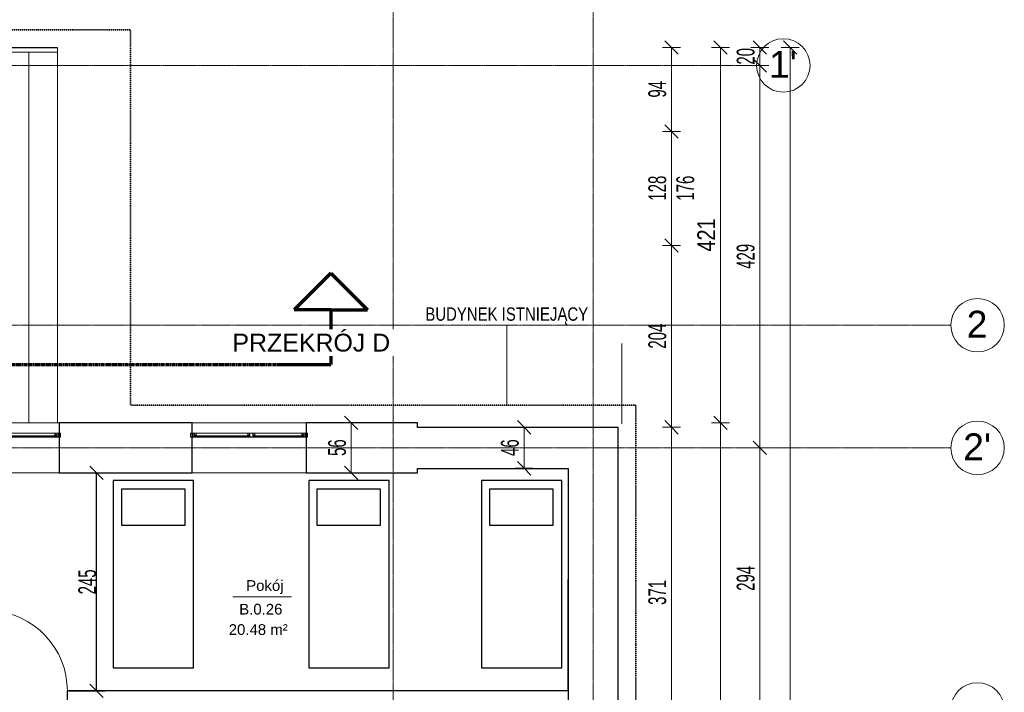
# Model space of a CAD drawing. Header units: millimetres. Extents: x -56965 to 15328, y -25411 to 16900.
# Tile 67 of 69: x -9156 to 1888, y -367 to 7179. Entities that reach past the tile are written whole.
import ezdxf

# ---------------------------------------------------------------- set-up
doc = ezdxf.new("R2010")
doc.units = ezdxf.units.MM
for name, pattern in [('__FK_przerywana', [3.2004, 1.6002, -1.6002]), ('Kreska', [6.35, 3.175, -3.175]), ('Linia siatki', [22.225, 12.7, -3.175, 3.175, -3.175]), ('Ponad', [3.96875, 2.38125, -1.5875])]:
    doc.linetypes.add(name, pattern=pattern)
for name, color, linetype, lineweight in [('A-ANNO-DIMS', 7, 'Continuous', 5), ('A-ANNO-DIMS-100', 7, 'Continuous', 5), ('A-AREA-IDEN', 7, 'Continuous', 5), ('A-DETL-GENF', 7, 'Continuous', 5), ('A-DETL-THIN', 7, 'Continuous', 5), ('A-DOOR', 7, 'Continuous', 5), ('A-FLOR-HRAL', 7, 'Continuous', 5), ('A-GLAZ', 7, 'Continuous', 5), ('A-WALL', 7, 'Continuous', 5), ('G-ANNO-SYMB', 7, 'Continuous', 5), ('G-ANNO-TEXT', 7, 'Continuous', 5), ('G-IMPT', 7, 'Continuous', 5), ('S-GRID', 7, 'Continuous', 5), ('S-GRID-IDEN', 7, 'Continuous', 5), ('S-STRS', 7, 'Continuous', 5)]:
    doc.layers.add(name, color=color, linetype=linetype, lineweight=lineweight)
doc.layers.add('A-DETL', color=7, linetype='Continuous', lineweight=5, true_color=0x00a600)
doc.styles.add('Arial', font='arial.ttf', dxfattribs={"height": 200})
doc.styles.add('Arial_1', font='arial.ttf', dxfattribs={"width": 0.8, "height": 200})
doc.styles.add('Arial_2', font='arial.ttf', dxfattribs={"height": 300})
doc.styles.add('Arial_3', font='arial.ttf', dxfattribs={"height": 120})
doc.styles.add('Arial_4', font='arial.ttf', dxfattribs={"width": 0.6, "height": 200})
doc.styles.add('Arial_5', font='arial.ttf', dxfattribs={"width": 0.8, "height": 150})
doc.dimstyles.new('REVIT_standard', dxfattribs={"dimscale": 304.8, "dimtxt": 204.05188, "dimasz": 0.492126, "dimexe": 0.328084, "dimexo": 0.0625, "dimgap": 0, "dimtad": 1, "dimdec": 0, "dimlfac": 0.1, "dimzin": 0, "dimdsep": 46, "dimtxsty": 'Arial_1', "dimblk1": 'OBLIQUE', "dimblk2": 'OBLIQUE', "dimsah": 1, "dimcen": 0.09, "dimazin": 0, "dimtfac": 1, "dimtdec": 4, "dimtix": 1, "dimtmove": 0, "dimatfit": 3, "dimfxl": 0.328084, "dimfxlon": 1, "dimtvp": 1, "dimtolj": 1, "dimtzin": 0, "dimarcsym": 2})
doc.dimstyles.get("Standard").update_dxf_attribs({"dimtxt": 0.18, "dimasz": 0.18, "dimexe": 0.18, "dimexo": 0.0625, "dimgap": 0.09, "dimtad": 0, "dimtih": 1, "dimtoh": 1, "dimdec": 4, "dimzin": 0, "dimdsep": 46, "dimtxsty": 'Standard', "dimcen": 0.09, "dimadec": 0, "dimazin": 0, "dimtfac": 1, "dimtdec": 4, "dimtofl": 0, "dimtmove": 0, "dimatfit": 3, "dimfxl": 1, "dimtolj": 1, "dimtzin": 0, "dimarcsym": 0})
doc.dimstyles.new('standard_wielkość_otworów', dxfattribs={"dimscale": 304.8, "dimtxt": 204.05188, "dimasz": 0.492126, "dimexe": 0.328084, "dimexo": 0.0625, "dimgap": 0, "dimtad": 1, "dimdec": 0, "dimlfac": 0.1, "dimzin": 0, "dimdsep": 46, "dimtxsty": 'Arial_4', "dimblk1": 'OBLIQUE', "dimblk2": 'OBLIQUE', "dimsah": 1, "dimcen": 0.09, "dimazin": 0, "dimtfac": 1, "dimtdec": 4, "dimtix": 1, "dimtmove": 0, "dimatfit": 3, "dimfxl": 0.328084, "dimfxlon": 1, "dimtvp": 1, "dimtolj": 1, "dimtzin": 0, "dimarcsym": 2})

# ---------------------------------------------------------------- blocks, each defined once
blk = doc.blocks.new('M_Jednoskrzydłowe płytowe - 90-1438748-PARTER')
at = {"layer": 'A-DOOR'}
for p, q in [((399, 145), (399, 1045)), ((450, 1045), (399, 1045)), ((450, 145), (450, 1045)), ((450, 145), (399, 145))]:
    blk.add_line(p, q, dxfattribs=at)
blk.add_arc((450, 145), 902, 93.2424, 180, dxfattribs=at)
blk = doc.blocks.new('Typ poręczy górnej - Górna poręcz_wewnętrzny_-1479621-PARTER')
at = {"layer": 'A-FLOR-HRAL'}
for p, q in [((-16258, 6865), (-10653, 6865)), ((-10653, 6865), (-8733, 6865)), ((-10653, 6865), (-10653, 6815)), ((-8733, 6865), (-8733, 6815)), ((-10653, 6815), (-16258, 6815)), ((-8733, 6815), (-10653, 6815))]:
    blk.add_line(p, q, dxfattribs=at)
blk = doc.blocks.new('Typ poręczy górnej - Górna poręcz_wewnętrzny_-V1-PARTER')
at = {"layer": 'A-FLOR-HRAL'}
for p, q in [((-10653, 6865), (-16258, 6865)), ((-8733, 6865), (-10653, 6865)), ((-8733, 6815), (-8733, 6865)), ((-10653, 6815), (-16258, 6815)), ((-8733, 6815), (-10653, 6815))]:
    blk.add_line(p, q, dxfattribs=at)
blk = doc.blocks.new('Aluprof_MB-45_I_Alu_Window-FIX-4-panel_ENG_R-00495 - 1230 x 1480-1588573-PARTER')
at = {"layer": 'A-DETL-GENF'}
for p, q in [((-64, -165), (-593, -165)), ((-69, -120), (-590, -120)), ((-590, -129), (-69, -129)), ((-590, -135), (-69, -135)), ((593, -165), (-14, -165)), ((590, -120), (18, -120)), ((18, -129), (590, -129)), ((18, -135), (590, -135))]:
    blk.add_line(p, q, dxfattribs=at)
at = {"layer": 'A-GLAZ', "color": 55, "true_color": 0xafaf3c}
for p, q in [((-655, -120), (-640, -120)), ((-655, -165), (-655, -120)), ((-640, -165), (-655, -165)), ((-640, -120), (-640, -165)), ((655, -120), (640, -120)), ((640, -120), (640, -165)), ((640, -165), (655, -165)), ((655, -165), (655, -120))]:
    blk.add_line(p, q, dxfattribs=at)
at = {"layer": 'G-IMPT'}
for p, q in [((-603, -135), (-602, -135)), ((-593, -139), (-595, -139)), ((-593, -138), (-593, -138)), ((-593, -143), (-593, -142)), ((-592, -144), (-593, -144)), ((-592, -135), (-591, -135)), ((-590, -137), (-591, -143)), ((-69, -137), (-67, -143)), ((-66, -135), (-68, -135)), ((-67, -144), (-66, -144)), ((-66, -138), (-66, -138)), ((-66, -143), (-66, -142)), ((-65, -139), (-63, -139)), ((-56, -135), (-56, -135)), ((6, -135), (6, -135)), ((15, -139), (13, -139)), ((16, -135), (18, -135)), ((16, -138), (16, -138)), ((15, -143), (16, -142)), ((17, -144), (16, -144)), ((19, -137), (17, -143)), ((590, -137), (591, -143)), ((592, -135), (591, -135)), ((592, -144), (593, -144)), ((593, -138), (593, -138)), ((593, -139), (595, -139)), ((593, -143), (593, -142)), ((603, -135), (602, -135))]:
    blk.add_line(p, q, dxfattribs=at)
at = {"layer": 'G-IMPT', "flags": 128}
for points in [[(-590, -120), (-591, -120), (-640, -120), (-640, -124), (-639, -124), (-638, -124), (-638, -122), (-635, -122), (-635, -132), (-635, -132), (-635, -132), (-635, -140), (-638, -140), (-638, -138), (-639, -138), (-640, -138), (-640, -147), (-639, -147), (-638, -147), (-638, -145), (-635, -145), (-635, -154), (-635, -154), (-635, -154), (-635, -163), (-638, -163), (-638, -161), (-639, -161), (-640, -161), (-640, -165), (-611, -165), (-611, -161), (-613, -161), (-613, -161), (-613, -163), (-616, -163), (-616, -154), (-616, -154), (-616, -154), (-616, -145), (-613, -145), (-613, -147), (-613, -147), (-611, -147), (-611, -136), (-611, -136), (-612, -136), (-612, -136), (-612, -137), (-616, -137), (-616, -132), (-616, -132), (-616, -132), (-616, -127), (-612, -127), (-612, -128), (-612, -128), (-611, -128), (-611, -128), (-611, -125), (-611, -125), (-615, -125), (-615, -124), (-616, -124), (-616, -122), (-600, -122), (-600, -124), (-602, -124), (-602, -125), (-598, -125), (-597, -124), (-599, -124), (-599, -121), (-592, -121), (-592, -124), (-593, -124), (-592, -125), (-590, -125)], [(-618, -138), (-617, -139), (-613, -139), (-613, -143), (-617, -143), (-618, -144), (-618, -163), (-633, -163), (-633, -144), (-634, -143), (-639, -143), (-639, -141), (-634, -141), (-633, -141), (-633, -122), (-618, -122)], [(-613, -161), (-613, -161), (-614, -161), (-615, -161), (-615, -160), (-610, -160), (-610, -163), (-609, -164), (-595, -164), (-594, -163), (-594, -149), (-595, -148), (-612, -148), (-615, -148), (-615, -147), (-614, -145), (-613, -146), (-613, -147), (-611, -147), (-595, -147), (-594, -147), (-594, -144), (-596, -144), (-601, -143), (-601, -142), (-601, -142), (-600, -142), (-595, -143), (-595, -143), (-595, -141), (-594, -141), (-593, -142), (-593, -165), (-593, -165), (-611, -165), (-611, -161)], [(-596, -129), (-598, -129), (-599, -129), (-600, -129), (-600, -129), (-600, -125), (-600, -125), (-590, -125), (-590, -125), (-590, -129), (-590, -129), (-591, -129), (-592, -129), (-594, -129), (-594, -129), (-596, -129)], [(18, -120), (18, -120), (18, -125), (16, -125), (15, -124), (17, -124), (17, -121), (10, -121), (10, -124), (11, -124), (10, -125), (7, -125), (7, -124), (8, -124), (8, -122), (-8, -122), (-8, -124), (-6, -124), (-6, -125), (-3, -125), (-3, -125), (-3, -128), (-3, -128), (-4, -128), (-4, -128), (-4, -127), (-8, -127), (-8, -132), (-8, -132), (-8, -132), (-8, -137), (-4, -137), (-4, -136), (-4, -136), (-3, -136), (-3, -136), (-3, -147), (-4, -147), (-5, -147), (-5, -145), (-8, -145), (-8, -154), (-8, -154), (-8, -154), (-8, -163), (-5, -163), (-5, -161), (-4, -161), (-3, -161), (-3, -165), (-48, -165), (-48, -161), (-46, -161), (-46, -161), (-46, -163), (-43, -163), (-43, -154), (-42, -154), (-43, -154), (-43, -145), (-46, -145), (-46, -147), (-46, -147), (-48, -147), (-48, -136), (-47, -136), (-47, -136), (-46, -136), (-46, -137), (-42, -137), (-42, -132), (-42, -132), (-42, -132), (-42, -127), (-46, -127), (-46, -128), (-47, -128), (-47, -128), (-48, -128), (-48, -125), (-47, -125), (-44, -125), (-44, -124), (-43, -124), (-43, -122), (-59, -122), (-59, -124), (-57, -124), (-57, -125), (-61, -125), (-62, -124), (-60, -124), (-60, -121), (-67, -121), (-67, -124), (-66, -124), (-67, -125), (-69, -125), (-69, -120), (-68, -120)], [(-62, -129), (-61, -129), (-60, -129), (-59, -129), (-58, -129), (-59, -125), (-59, -125), (-68, -125), (-69, -125), (-69, -129), (-68, -129), (-67, -129), (-66, -129), (-65, -129), (-64, -129), (-63, -129)], [(-45, -161), (-45, -161), (-45, -161), (-44, -161), (-44, -160), (-49, -160), (-49, -163), (-49, -164), (-63, -164), (-64, -163), (-64, -149), (-64, -148), (-46, -148), (-43, -148), (-43, -147), (-45, -145), (-45, -146), (-45, -147), (-48, -147), (-64, -147), (-64, -147), (-64, -144), (-63, -144), (-58, -143), (-57, -142), (-58, -142), (-58, -142), (-63, -143), (-64, -143), (-64, -141), (-65, -141), (-66, -142), (-66, -165), (-65, -165), (-48, -165), (-48, -161)], [(-41, -122), (-9, -122), (-9, -138), (-9, -139), (-4, -139), (-4, -143), (-9, -143), (-9, -144), (-9, -163), (-41, -163), (-41, -144), (-41, -143), (-46, -143), (-46, -139), (-41, -139), (-41, -138)], [(-5, -161), (-5, -161), (-5, -161), (-6, -161), (-6, -160), (-1, -160), (-1, -163), (-1, -164), (13, -164), (14, -163), (14, -149), (14, -148), (-4, -148), (-7, -148), (-7, -147), (-5, -145), (-5, -146), (-5, -147), (-3, -147), (14, -147), (14, -147), (14, -144), (13, -144), (8, -143), (7, -142), (8, -142), (8, -142), (13, -143), (14, -143), (14, -141), (15, -141), (15, -142), (15, -165), (15, -165), (-3, -165), (-3, -161)], [(12, -129), (11, -129), (10, -129), (9, -129), (8, -129), (8, -125), (9, -125), (18, -125), (18, -125), (19, -129), (18, -129), (17, -129), (16, -129), (15, -129), (14, -129), (13, -129)], [(590, -120), (590, -120), (640, -120), (640, -124), (638, -124), (638, -124), (638, -122), (635, -122), (635, -132), (635, -132), (635, -132), (635, -140), (638, -140), (638, -138), (638, -138), (640, -138), (640, -147), (638, -147), (638, -147), (638, -145), (635, -145), (635, -154), (635, -154), (635, -154), (635, -163), (638, -163), (638, -161), (638, -161), (640, -161), (640, -165), (611, -165), (611, -161), (612, -161), (613, -161), (613, -163), (616, -163), (616, -154), (616, -154), (616, -154), (616, -145), (613, -145), (613, -147), (612, -147), (611, -147), (611, -136), (611, -136), (612, -136), (612, -136), (612, -137), (616, -137), (616, -132), (616, -132), (616, -132), (616, -127), (612, -127), (612, -128), (612, -128), (611, -128), (611, -128), (611, -125), (611, -125), (614, -125), (614, -124), (616, -124), (616, -122), (600, -122), (600, -124), (601, -124), (601, -125), (598, -125), (597, -124), (598, -124), (598, -121), (591, -121), (591, -124), (593, -124), (592, -125), (590, -125)], [(596, -129), (598, -129), (599, -129), (600, -129), (600, -129), (600, -125), (600, -125), (590, -125), (590, -125), (590, -129), (590, -129), (591, -129), (592, -129), (594, -129), (594, -129), (596, -129)], [(613, -161), (613, -161), (614, -161), (615, -161), (615, -160), (610, -160), (610, -163), (609, -164), (595, -164), (594, -163), (594, -149), (595, -148), (612, -148), (615, -148), (615, -147), (614, -145), (613, -146), (613, -147), (611, -147), (595, -147), (594, -147), (594, -144), (596, -144), (601, -143), (601, -142), (601, -142), (600, -142), (595, -143), (595, -143), (595, -141), (593, -141), (593, -142), (593, -165), (593, -165), (611, -165), (611, -161)], [(618, -138), (617, -139), (612, -139), (612, -143), (617, -143), (618, -144), (618, -163), (633, -163), (633, -144), (634, -143), (638, -143), (638, -141), (634, -141), (633, -141), (633, -122), (618, -122)]]:
    blk.add_lwpolyline(points, close=True, dxfattribs=at)
for points in [[(-544, -129), (-604, -129), (-604, -135), (-544, -135)], [(-597, -125), (-597, -124), (-597, -124), (-597, -123), (-597, -123), (-596, -122), (-594, -122), (-593, -123), (-592, -123), (-592, -124), (-593, -124), (-593, -125)], [(-593, -141), (-595, -141), (-595, -142)], [(-115, -129), (-55, -129), (-55, -135), (-115, -135)], [(-62, -125), (-62, -124), (-61, -124), (-61, -123), (-61, -123), (-62, -122), (-65, -122), (-66, -123), (-66, -123), (-66, -124), (-66, -124), (-66, -125)], [(-65, -141), (-63, -141), (-63, -142)], [(64, -129), (4, -129), (4, -135), (64, -135)], [(11, -125), (11, -124), (11, -124), (11, -123), (11, -123), (12, -122), (15, -122), (16, -123), (16, -123), (16, -124), (15, -124), (15, -125)], [(15, -141), (13, -141), (13, -142)], [(544, -129), (604, -129), (604, -135), (544, -135)], [(597, -125), (597, -124), (597, -124), (597, -123), (597, -123), (596, -122), (594, -122), (593, -123), (592, -123), (592, -124), (593, -124), (593, -125)], [(593, -141), (595, -141), (595, -142)]]:
    blk.add_lwpolyline(points, dxfattribs=at)
at = {"layer": 'G-IMPT'}
for centre in [(-595, -124), (-64, -124), (13, -124), (595, -124)]:
    blk.add_circle(centre, 1, dxfattribs=at)
for centre, radius, start, end in [((-603, -136), 0.82, 88.3309, 254.1936), ((-606, -147), 10.9, 24.1906, 72.9309), ((-603, -142), 7.1, 38.4087, 84.7254), ((-592, -140), 4.82, 91.8339, 154.522), ((-597, -137), 0.57, 216.6541, 311.4905), ((-592, -139), 3.53, 72.0819, 164.2736), ((-595, -138), 0.606, 180.9387, 274.7577), ((-596, -142), 0.5, 224.7824, 345), ((-591, -138), 1.38, 95.8715, 168.0912), ((-593, -138), 0.711, 284.2724, 341.4484), ((-593, -142), 0.2, 355, 90), ((-593, -143), 0.2, 175, 270), ((-592, -143), 0.8, 270, 355.7208), ((-591, -136), 1.19, 335.9195, 86.1021), ((-591, -136), 0.492, 278.4511, 68.4438), ((-68, -136), 1.19, 93.8979, 204.0805), ((-67, -136), 0.492, 111.5562, 261.5489), ((-66, -139), 3.53, 15.7264, 107.9181), ((-67, -138), 1.38, 11.9088, 84.1285), ((-67, -143), 0.8, 184.2792, 270), ((-66, -140), 4.82, 25.478, 88.1661), ((-65, -138), 0.711, 198.5516, 255.7276), ((-65, -142), 0.2, 90, 185), ((-66, -143), 0.2, 270, 5), ((-63, -138), 0.606, 265.2423, 359.0613), ((-63, -142), 0.5, 195, 315.2176), ((-52, -147), 10.9, 107.0691, 155.8094), ((-62, -137), 0.57, 228.5095, 323.3459), ((-55, -142), 7.1, 95.2746, 141.5913), ((-56, -136), 0.82, 285.8064, 91.6691), ((6, -136), 0.82, 88.3309, 254.1936), ((5, -142), 7.1, 38.4087, 84.7254), ((2, -147), 10.9, 24.1906, 72.9309), ((11, -137), 0.57, 216.6541, 311.4905), ((16, -140), 4.82, 91.8339, 154.522), ((13, -142), 0.5, 224.7824, 345), ((16, -139), 3.53, 72.0819, 164.2736), ((13, -138), 0.606, 180.9387, 274.7577), ((15, -138), 0.711, 284.2724, 341.4484), ((15, -142), 0.2, 355, 90), ((16, -143), 0.2, 175, 270), ((17, -138), 1.38, 95.8715, 168.0912), ((17, -136), 0.492, 278.4511, 68.4438), ((17, -143), 0.8, 270, 355.7208), ((18, -136), 1.19, 335.9195, 86.1021), ((591, -136), 1.19, 93.8979, 204.0805), ((592, -139), 3.53, 15.7264, 107.9181), ((591, -136), 0.492, 111.5562, 261.5489), ((591, -138), 1.38, 11.9088, 84.1285), ((592, -143), 0.8, 184.2792, 270), ((592, -140), 4.82, 25.478, 88.1661), ((593, -138), 0.711, 198.5516, 255.7276), ((593, -142), 0.2, 90, 185), ((593, -143), 0.2, 270, 5), ((595, -138), 0.606, 265.2423, 359.0613), ((596, -142), 0.5, 195, 315.2176), ((606, -147), 10.9, 107.0691, 155.8094), ((603, -142), 7.1, 95.2746, 141.5913), ((597, -137), 0.57, 228.5095, 323.3459), ((603, -136), 0.82, 285.8064, 91.6691)]:
    blk.add_arc(centre, radius, start, end, dxfattribs=at)
blk = doc.blocks.new('Siatka - SOsi_Sybol osi-348494-PARTER')
at = {"layer": 'S-GRID-IDEN', "color": 142, "true_color": 0x0080c0}
blk.add_circle((0, 0), 3, dxfattribs=at)
blk = doc.blocks.new('DIMBLOCK12-PARTER')
at = {"layer": 'A-ANNO-DIMS-100', "color": 250, "true_color": 0x303030, "transparency": 16777216}
for p, q in [((-1296, 2656), (-1396, 2656)), ((-1296, 2656), (-1371, 2731)), ((-1296, -13844), (-1296, 2656)), ((-1296, 2656), (-1221, 2581)), ((-1296, 2656), (-1196, 2656)), ((-1296, -13844), (-1371, -13769)), ((-1296, -13844), (-1396, -13844)), ((-1296, -13844), (-1221, -13919)), ((-1296, -13844), (-1196, -13844))]:
    blk.add_line(p, q, dxfattribs=at)
at = {"layer": 'A-ANNO-DIMS-100', "color": 0, "transparency": 16777216, "insert": (-1556, -5839), "char_height": 200, "width": 587.67, "attachment_point": 1, "rotation": 90, "line_spacing_factor": 0.941778, "style": 'Arial_1'}
blk.add_mtext('1650', dxfattribs=at)
blk = doc.blocks.new('_Oblique')
at = {"color": 0, "linetype": 'ByBlock', "lineweight": -2}
blk.add_line((-0.5, -0.5), (0.5, 0.5), dxfattribs=at)
blk = doc.blocks.new('DIMBLOCK13-PARTER')
at = {"layer": 'A-ANNO-DIMS-100', "color": 250, "true_color": 0x303030, "transparency": 16777216}
for p, q in [((-1296, 6866), (-1396, 6866)), ((-1296, 6866), (-1371, 6941)), ((-1296, 2656), (-1296, 6866)), ((-1296, 6866), (-1221, 6791)), ((-1296, 6866), (-1196, 6866)), ((-1296, 2656), (-1396, 2656)), ((-1296, 2656), (-1371, 2731)), ((-1296, 2656), (-1221, 2581)), ((-1296, 2656), (-1196, 2656))]:
    blk.add_line(p, q, dxfattribs=at)
at = {"layer": 'A-ANNO-DIMS-100', "color": 0, "transparency": 16777216, "insert": (-1556, 4577), "char_height": 200, "width": 440.75, "attachment_point": 1, "rotation": 90, "line_spacing_factor": 0.941778, "style": 'Arial_1'}
blk.add_mtext('421', dxfattribs=at)
blk = doc.blocks.new('AN_pomieszczenia - Room Tag With Area-359654-PARTER')
at = {"layer": 'A-AREA-IDEN'}
for p in [(-3.3, 0), (3.3, 0)]:
    blk.add_line(p, (0, 0), dxfattribs=at)
blk = doc.blocks.new('DIMBLOCK163-PARTER')
at = {"layer": 'A-ANNO-DIMS-100', "color": 250, "true_color": 0x303030, "transparency": 16777216}
for p, q in [((-1845, 6866), (-1945, 6866)), ((-1845, 6866), (-1920, 6941)), ((-1845, 6866), (-1845, 5926)), ((-1845, 6866), (-1770, 6791)), ((-1845, 6866), (-1745, 6866)), ((-1845, 5926), (-1920, 6001)), ((-1845, 5926), (-1945, 5926)), ((-1845, 5926), (-1770, 5851)), ((-1845, 5926), (-1745, 5926))]:
    blk.add_line(p, q, dxfattribs=at)
at = {"layer": 'A-ANNO-DIMS-100', "color": 0, "transparency": 16777216, "insert": (-2105, 6305), "char_height": 200, "width": 218.49, "attachment_point": 1, "rotation": 90, "line_spacing_factor": 0.941778, "style": 'Arial_4'}
blk.add_mtext('94', dxfattribs=at)
blk = doc.blocks.new('DIMBLOCK164-PARTER')
at = {"layer": 'A-ANNO-DIMS-100', "color": 250, "true_color": 0x303030, "transparency": 16777216}
for p, q in [((-1845, 5926), (-1920, 6001)), ((-1845, 5926), (-1945, 5926)), ((-1845, 5926), (-1845, 4646)), ((-1845, 5926), (-1770, 5851)), ((-1845, 5926), (-1745, 5926)), ((-1845, 4646), (-1945, 4646)), ((-1845, 4646), (-1920, 4721)), ((-1845, 4646), (-1770, 4571)), ((-1845, 4646), (-1745, 4646))]:
    blk.add_line(p, q, dxfattribs=at)
at = {"layer": 'A-ANNO-DIMS-100', "color": 0, "transparency": 16777216, "char_height": 200, "width": 327.74, "attachment_point": 1, "rotation": 90, "line_spacing_factor": 0.941778, "style": 'Arial_4'}
for s, insert in [('128', (-2105, 5149)), ('176', (-1791, 5149))]:
    blk.add_mtext(s, dxfattribs=dict(at, insert=insert))
blk = doc.blocks.new('DIMBLOCK165-PARTER')
at = {"layer": 'A-ANNO-DIMS-100', "color": 250, "true_color": 0x303030, "transparency": 16777216}
for p, q in [((-1845, 4646), (-1945, 4646)), ((-1845, 4646), (-1920, 4721)), ((-1845, 4646), (-1845, 2606)), ((-1845, 4646), (-1770, 4571)), ((-1845, 4646), (-1745, 4646)), ((-1845, 2606), (-1920, 2681)), ((-1845, 2606), (-1945, 2606)), ((-1845, 2606), (-1770, 2531)), ((-1845, 2606), (-1745, 2606))]:
    blk.add_line(p, q, dxfattribs=at)
at = {"layer": 'A-ANNO-DIMS-100', "color": 0, "transparency": 16777216, "insert": (-2105, 3489), "char_height": 200, "width": 327.74, "attachment_point": 1, "rotation": 90, "line_spacing_factor": 0.941778, "style": 'Arial_4'}
blk.add_mtext('204', dxfattribs=at)
blk = doc.blocks.new('DIMBLOCK166-PARTER')
at = {"layer": 'A-ANNO-DIMS-100', "color": 250, "true_color": 0x303030, "transparency": 16777216}
for p, q in [((-1845, 2606), (-1920, 2681)), ((-1845, 2606), (-1945, 2606)), ((-1845, 2606), (-1845, -1104)), ((-1845, 2606), (-1770, 2531)), ((-1845, 2606), (-1745, 2606)), ((-1845, -1104), (-1920, -1029)), ((-1845, -1104), (-1945, -1104)), ((-1845, -1104), (-1770, -1179)), ((-1845, -1104), (-1745, -1104))]:
    blk.add_line(p, q, dxfattribs=at)
at = {"layer": 'A-ANNO-DIMS-100', "color": 0, "transparency": 16777216, "insert": (-2105, 614), "char_height": 200, "width": 327.74, "attachment_point": 1, "rotation": 90, "line_spacing_factor": 0.941778, "style": 'Arial_4'}
blk.add_mtext('371', dxfattribs=at)
blk = doc.blocks.new('DIMBLOCK175-PARTER')
at = {"layer": 'A-ANNO-DIMS-100', "color": 250, "true_color": 0x303030, "transparency": 16777216}
for p, q in [((-515, 6866), (-615, 6866)), ((-515, 6866), (-590, 6941)), ((-515, -16914), (-515, 6866)), ((-515, 6866), (-440, 6791)), ((-515, 6866), (-415, 6866)), ((-515, -16914), (-590, -16839)), ((-515, -16914), (-615, -16914)), ((-515, -16914), (-440, -16989)), ((-515, -16914), (-415, -16914))]:
    blk.add_line(p, q, dxfattribs=at)
at = {"layer": 'A-ANNO-DIMS-100', "color": 0, "transparency": 16777216, "insert": (-775, -5206), "char_height": 200, "width": 436.98, "attachment_point": 1, "rotation": 90, "line_spacing_factor": 0.941778, "style": 'Arial_4'}
blk.add_mtext('2378', dxfattribs=at)
blk = doc.blocks.new('DIMBLOCK241-PARTER')
at = {"layer": 'A-ANNO-DIMS-100', "color": 250, "true_color": 0x303030, "transparency": 16777216}
for p, q in [((-3499, 2606), (-3574, 2681)), ((-3499, 2606), (-3599, 2606)), ((-3499, 2606), (-3499, 2146)), ((-3499, 2606), (-3424, 2531)), ((-3499, 2606), (-3399, 2606)), ((-3499, 2146), (-3574, 2221)), ((-3499, 2146), (-3599, 2146)), ((-3499, 2146), (-3424, 2071)), ((-3499, 2146), (-3399, 2146))]:
    blk.add_line(p, q, dxfattribs=at)
at = {"layer": 'A-ANNO-DIMS-100', "color": 0, "transparency": 16777216, "insert": (-3759, 2285), "char_height": 200, "width": 218.49, "attachment_point": 1, "rotation": 90, "line_spacing_factor": 0.941778, "style": 'Arial_4'}
blk.add_mtext('46', dxfattribs=at)
blk = doc.blocks.new('DIMBLOCK258-PARTER')
at = {"layer": 'A-ANNO-DIMS-100', "color": 250, "true_color": 0x303030, "transparency": 16777216}
for p, q in [((-5437, 2656), (-5537, 2656)), ((-5437, 2656), (-5512, 2731)), ((-5437, 2096), (-5437, 2656)), ((-5437, 2656), (-5362, 2581)), ((-5437, 2656), (-5337, 2656)), ((-5437, 2096), (-5512, 2171)), ((-5437, 2096), (-5537, 2096)), ((-5437, 2096), (-5362, 2021)), ((-5437, 2096), (-5337, 2096))]:
    blk.add_line(p, q, dxfattribs=at)
at = {"layer": 'A-ANNO-DIMS-100', "color": 0, "transparency": 16777216, "insert": (-5697, 2285), "char_height": 200, "width": 218.49, "attachment_point": 1, "rotation": 90, "line_spacing_factor": 0.941778, "style": 'Arial_4'}
blk.add_mtext('56', dxfattribs=at)
blk = doc.blocks.new('DIMBLOCK286-PARTER')
at = {"layer": 'A-ANNO-DIMS-100', "color": 250, "true_color": 0x303030, "transparency": 16777216}
for p, q in [((-855, 6866), (-955, 6866)), ((-855, 6866), (-930, 6941)), ((-855, 6866), (-855, 6666)), ((-855, 6866), (-780, 6791)), ((-855, 6866), (-755, 6866)), ((-855, 6666), (-930, 6741)), ((-855, 6666), (-955, 6666)), ((-855, 6666), (-780, 6591)), ((-855, 6666), (-755, 6666))]:
    blk.add_line(p, q, dxfattribs=at)
at = {"layer": 'A-ANNO-DIMS-100', "color": 0, "transparency": 16777216, "insert": (-1114, 6675), "char_height": 200, "width": 218.49, "attachment_point": 1, "rotation": 90, "line_spacing_factor": 0.941778, "style": 'Arial_4'}
blk.add_mtext('20', dxfattribs=at)
blk = doc.blocks.new('DIMBLOCK287-PARTER')
at = {"layer": 'A-ANNO-DIMS-100', "color": 250, "true_color": 0x303030, "transparency": 16777216}
for p, q in [((-855, 6666), (-930, 6741)), ((-855, 6666), (-955, 6666)), ((-855, 6666), (-855, 2376)), ((-855, 6666), (-780, 6591)), ((-855, 6666), (-755, 6666)), ((-855, 2376), (-930, 2451)), ((-855, 2376), (-955, 2376)), ((-855, 2376), (-780, 2301)), ((-855, 2376), (-755, 2376))]:
    blk.add_line(p, q, dxfattribs=at)
at = {"layer": 'A-ANNO-DIMS-100', "color": 0, "transparency": 16777216, "insert": (-1114, 4384), "char_height": 200, "width": 327.74, "attachment_point": 1, "rotation": 90, "line_spacing_factor": 0.941778, "style": 'Arial_4'}
blk.add_mtext('429', dxfattribs=at)
blk = doc.blocks.new('DIMBLOCK288-PARTER')
at = {"layer": 'A-ANNO-DIMS-100', "color": 250, "true_color": 0x303030, "transparency": 16777216}
for p, q in [((-855, 2376), (-930, 2451)), ((-855, 2376), (-955, 2376)), ((-855, 2376), (-855, -559)), ((-855, 2376), (-780, 2301)), ((-855, 2376), (-755, 2376)), ((-855, -559), (-930, -484)), ((-855, -559), (-955, -559)), ((-855, -559), (-780, -634)), ((-855, -559), (-755, -559))]:
    blk.add_line(p, q, dxfattribs=at)
at = {"layer": 'A-ANNO-DIMS-100', "color": 0, "transparency": 16777216, "insert": (-1114, 772), "char_height": 200, "width": 327.74, "attachment_point": 1, "rotation": 90, "line_spacing_factor": 0.941778, "style": 'Arial_4'}
blk.add_mtext('294', dxfattribs=at)
blk = doc.blocks.new('Przekrój - znacznik przekroju strzałka-348499-PARTER')
at = {"layer": 'G-ANNO-SYMB', "lineweight": 70}
for p, q in [((-6, 10.22), (-10.11, 6.11)), ((-6, 10.22), (-1.89, 6.11)), ((-6, 6.11), (-10.11, 6.11)), ((-6, 6.11), (-6, 0)), ((-6, 6.11), (-1.89, 6.11)), ((0, 0), (-6, 0))]:
    blk.add_line(p, q, dxfattribs=at)
blk = doc.blocks.new('*D601')
at = {"color": 0, "lineweight": -2, "transparency": 16777216}
for p, q in [((-3003, 2146), (-3004, 2146)), ((-3003, 2145), (-3003, 897)), ((-3003, -351), (-3003, 897)), ((-3003, -351), (-3004, -351))]:
    blk.add_line(p, q, dxfattribs=at)
at = {"color": 0, "transparency": 16777216}
for points in [[(-3003, 2145), (-3003, 2145), (-3003, 2146)], [(-3003, -351), (-3003, -351), (-3003, -351)]]:
    blk.add_solid(points, dxfattribs=at)
at = {"layer": 'Defpoints', "color": 0, "transparency": 16777216}
for p in [(-3003, 2146), (-3003, 2146), (-3003, -351)]:
    blk.add_point(p, dxfattribs=at)
at = {"color": 0, "transparency": 16777216, "insert": (-3003, 897), "char_height": 0.18, "attachment_point": 5}
blk.add_mtext('\\A1;2497.0000', dxfattribs=at)
blk = doc.blocks.new('*D602')
at = {"layer": 'A-ANNO-DIMS', "color": 0, "lineweight": -2, "transparency": 16777216}
for p, q in [((-8604, 2096), (-8196, 2096)), ((-8296, -351), (-8296, 2096)), ((-8604, -351), (-8196, -351))]:
    blk.add_line(p, q, dxfattribs=at)
at = {"layer": 'Defpoints', "color": 0, "transparency": 16777216}
for p in [(-8623, 2096), (-8296, 2096), (-8623, -351)]:
    blk.add_point(p, dxfattribs=at)
at = {"layer": 'A-ANNO-DIMS', "color": 0, "lineweight": -2, "transparency": 16777216, "xscale": 150, "yscale": 150, "zscale": 150}
for p, rotation in [((-8296, 2096), 90), ((-8296, -351), 270)]:
    blk.add_blockref('_Oblique', p, dxfattribs=dict(at, rotation=rotation))
at = {"layer": 'A-ANNO-DIMS', "color": 0, "transparency": 16777216, "insert": (-8398, 872), "char_height": 200, "attachment_point": 5, "rotation": 90, "style": 'Arial_4'}
blk.add_mtext('\\A1;245', dxfattribs=at)

msp = doc.modelspace()

# ---------------------------------------------------------------- linework, layer by layer
for p, q in [((-3003.41602, 2145.59255), (-3003.41602, -351.40745)), ((-7206.01126, 2008.66385), (-8106.01126, 2008.66385)), ((-8106.01126, 2008.66385), (-8106.01126, -91.33615)), ((-7206.01126, -91.33615), (-7206.01126, 2008.66385)), ((-5012.15022, 2008.66385), (-5912.15022, 2008.66385)), ((-5912.15022, 2008.66385), (-5912.15022, -91.33615)), ((-5012.15022, -91.33615), (-5012.15022, 2008.66385)), ((-3075.78421, 2008.66385), (-3975.78421, 2008.66385)), ((-3975.78421, 2008.66385), (-3975.78421, -91.33615)), ((-3075.78421, -91.33615), (-3075.78421, 2008.66385)), ((-8106.01126, -91.33615), (-7206.01126, -91.33615)), ((-5912.15022, -91.33615), (-5012.15022, -91.33615)), ((-3975.78421, -91.33615), (-3075.78421, -91.33615))]:
    msp.add_line(p, q)
for points in [[(-8011.65145, 1914.28936), (-7305.60137, 1914.28936), (-7305.60137, 1504.69747), (-8011.65145, 1504.69747)], [(-5817.79041, 1914.28936), (-5111.74033, 1914.28936), (-5111.74033, 1504.69747), (-5817.79041, 1504.69747)], [(-3881.4244, 1914.28936), (-3175.37432, 1914.28936), (-3175.37432, 1504.69747), (-3881.4244, 1504.69747)]]:
    msp.add_lwpolyline(points, close=True)
at = {"layer": 'A-DETL', "color": 6, "linetype": '__FK_przerywana', "lineweight": 35, "true_color": 0xff00ff}
for p, q in [((-33363.41602, 7065.59255), (-7913.41602, 7065.59255)), ((-7913.41602, 7065.59255), (-7913.41602, 2855.59255)), ((-7913.41602, 2855.59255), (-2243.41602, 2855.59255)), ((-2243.41602, 2855.59255), (-2243.41602, -6164.40745))]:
    msp.add_line(p, q, dxfattribs=at)
at = {"layer": 'A-DETL-THIN'}
msp.add_line((-2403.41602, 2645.59255), (-2403.41602, 3545.59255), dxfattribs=at)
at = {"layer": 'A-WALL'}
for p, q in [((-9993.41602, 2655.59255), (-8713.41602, 2655.59255)), ((-7223.41602, 2655.59255), (-5943.41602, 2655.59255)), ((-8713.41602, 2095.59255), (-9993.41602, 2095.59255)), ((-5943.41602, 2095.59255), (-7223.41602, 2095.59255))]:
    msp.add_line(p, q, dxfattribs=at)
at = {"layer": 'A-WALL', "lineweight": 25}
for p, q in [((-7223.41602, 2655.59255), (-8713.41602, 2655.59255)), ((-8713.41602, 2655.59255), (-8713.41602, 2095.59255)), ((-7223.41602, 2095.59255), (-7223.41602, 2655.59255)), ((-4693.41602, 2655.59255), (-5943.41602, 2655.59255)), ((-5943.41602, 2655.59255), (-5943.41602, 2095.59255)), ((-4693.41602, 2605.59255), (-4693.41602, 2655.59255)), ((-2443.41602, 2605.59255), (-4693.41602, 2605.59255)), ((-2443.41602, -1104.40745), (-2443.41602, 2605.59255)), ((-4693.41602, 2095.59255), (-4693.41602, 2145.59255)), ((-4693.41602, 2145.59255), (-3003.41602, 2145.59255)), ((-3003.41602, 2145.59255), (-3003.41602, -694.40745)), ((-8713.41602, 2095.59255), (-7563.41602, 2095.59255)), ((-7563.41602, 2095.59255), (-7223.41602, 2095.59255)), ((-5943.41602, 2095.59255), (-4693.41602, 2095.59255)), ((-8623.41602, -351.40745), (-8623.41602, -641.40745)), ((-7633.41602, -351.40745), (-8621.72457, -351.40745)), ((-6123.41602, -351.40745), (-7633.41602, -351.40745)), ((-3003.41602, -351.40745), (-6123.41602, -351.40745))]:
    msp.add_line(p, q, dxfattribs=at)
at = {"layer": 'G-ANNO-SYMB', "linetype": 'Kreska', "lineweight": 70}
msp.add_line((-53035.10468, 3311.78971), (-6267.55036, 3311.78971), dxfattribs=at)
at = {"layer": 'G-ANNO-TEXT', "color": 6, "true_color": 0xff00ff}
msp.add_line((-3690.75674, 2852.06709), (-3690.75674, 3755.348), dxfattribs=at)
at = {"layer": 'S-GRID', "linetype": 'Linia siatki'}
for p, q in [((-4968.41602, 10521.57226), (-4968.41602, -21375.48764)), ((-2723.41602, 10521.57226), (-2723.41602, -21375.48764)), ((-55866.74056, 6665.59255), (-890.97502, 6665.59255)), ((-55866.74056, 3751.59255), (1287.74041, 3751.59255)), ((-55866.74056, 2375.59255), (1287.74041, 2375.59255))]:
    msp.add_line(p, q, dxfattribs=at)
at = {"layer": 'S-STRS'}
for p, q in [((-9053.41602, 6865.59255), (-9373.41602, 6865.59255)), ((-8733.41602, 6865.59255), (-9053.41602, 6865.59255)), ((-9053.41602, 2655.59255), (-9053.41602, 6815.19255)), ((-8733.41602, 2655.59255), (-8733.41602, 6815.19255))]:
    msp.add_line(p, q, dxfattribs=at)
at = {"layer": 'S-STRS', "linetype": 'Ponad'}
for p, q in [((-9053.41602, 2655.59255), (-9053.41602, 6815.19255)), ((-8733.41602, 2655.59255), (-8733.41602, 6815.19255))]:
    msp.add_line(p, q, dxfattribs=at)

# ---------------------------------------------------------------- block references
at = {"layer": 'A-AREA-IDEN', "xscale": 99.99999999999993, "yscale": 99.99999999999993, "zscale": 99.99999999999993}
msp.add_blockref('AN_pomieszczenia - Room Tag With Area-359654-PARTER', (-6435.61567, 706.09968), dxfattribs=at)
at = {"layer": 'A-DOOR', "xscale": -1}
msp.add_blockref('M_Jednoskrzydłowe płytowe - 90-1438748-PARTER', (-9073.41602, -496.40745), dxfattribs=at)
at = {"layer": 'A-FLOR-HRAL'}
for name in ['Typ poręczy górnej - Górna poręcz_wewnętrzny_-1479621-PARTER', 'Typ poręczy górnej - Górna poręcz_wewnętrzny_-V1-PARTER']:
    msp.add_blockref(name, (0, 0), dxfattribs=at)
at = {"layer": 'A-GLAZ', "color": 55, "true_color": 0xafaf3c, "rotation": 180}
for p in [(-9353.41602, 2375.59255), (-6583.41602, 2375.59255)]:
    msp.add_blockref('Aluprof_MB-45_I_Alu_Window-FIX-4-panel_ENG_R-00495 - 1230 x 1480-1588573-PARTER', p, dxfattribs=at)
at = {"layer": 'G-ANNO-SYMB', "lineweight": 70, "extrusion": (0, 0, -1), "xscale": 99.99999999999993, "yscale": 99.99999999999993, "zscale": 99.99999999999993}
msp.add_blockref('Przekrój - znacznik przekroju strzałka-348499-PARTER', (6267.55036, 3311.78971), dxfattribs=at)
at = {"layer": 'S-GRID-IDEN', "color": 142, "true_color": 0x0080c0, "xscale": 99.99999999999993, "yscale": 99.99999999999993, "zscale": 99.99999999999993, "rotation": 269.9999999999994}
for p in [(-590.97502, 6665.59255), (1587.74041, 3751.59255), (1587.74041, 2375.59255), (1587.74041, -559.40745)]:
    msp.add_blockref('Siatka - SOsi_Sybol osi-348494-PARTER', p, dxfattribs=at)

# ---------------------------------------------------------------- texts
at = {"layer": 'A-AREA-IDEN', "char_height": 120, "attachment_point": 1, "style": 'Arial_3'}
for s, insert, width in [('Pokój', (-6615.60379, 891.46595), 833.755), ('B.0.26', (-6693.77986, 625.6809), 633.333125), ('20.48 m²', (-6811.23509, 397.36627), 857.805625)]:
    msp.add_mtext(s, dxfattribs=dict(at, insert=insert, width=width))
at = {"layer": 'G-ANNO-TEXT', "color": 6, "true_color": 0xff00ff, "char_height": 150, "attachment_point": 1, "style": 'Arial_5'}
for s, insert, width in [('ĄCY', (-3124.69007, 3951.52508), 416.8775), ('BUDYNEK ISTNIEJ', (-4606.35674, 3951.52508), 1795.78)]:
    msp.add_mtext(s, dxfattribs=dict(at, insert=insert, width=width))
at = {"layer": 'S-GRID-IDEN', "color": 142, "true_color": 0x0080c0, "char_height": 300, "attachment_point": 1, "style": 'Arial_2'}
for s, insert, width in [("1'", (-752.52043, 6827.48536), 384.81), ('\\fArial|b0|i0|c238|p34|;2', (1465.695, 3913.48536), 288.6075), ("2'", (1426.195, 2537.48536), 384.81)]:
    msp.add_mtext(s, dxfattribs=dict(at, insert=insert, width=width))

# ---------------------------------------------------------------- dimensions: what is measured, and where the dimension line sits
dim = msp.add_linear_dim(base=(-3003.41602, 2145.59255), p1=(-3003.41602, -351.40745), p2=(-3003.41602, 2145.59255), angle=90, dimstyle='Standard')
dim.commit()
dim.dimension.update_dxf_attribs({"geometry": '*D601', "text_midpoint": (-3003.41602, 897.09255)})
at = {"layer": 'A-ANNO-DIMS', "color": 250, "true_color": 0x303030}
for base, p1, p2, dimstyle, override, picture, middle in [((-854.55037, 6665.59255), (-954.55037, 6865.59255), (-954.55037, 6665.59255), 'standard_wielkość_otworów', {"dimpost": '<>', "dimfxl": 200}, 'DIMBLOCK286-PARTER', (-956.66496, 6765.59255)), ((-1845.00701, 5925.59255), (-1945.00701, 6865.59255), (-1945.00701, 5925.59255), 'standard_wielkość_otworów', {"dimpost": '<>', "dimfxl": 940}, 'DIMBLOCK163-PARTER', (-1947.12161, 6395.59255)), ((-1296.33704, 6865.59255), (-1396.33704, 2655.59255), (-1396.33704, 6865.59255), 'REVIT_standard', {"dimpost": '<>', "dimfxl": 4210}, 'DIMBLOCK13-PARTER', (-1396.74632, 4760.59255)), ((-515.15199, 6865.59255), (-615.15199, -16914.40745), (-615.15199, 6865.59255), 'standard_wielkość_otworów', {"dimpost": '<>', "dimfxl": 23780}, 'DIMBLOCK175-PARTER', (-617.3348, -5024.40745)), ((-854.55037, 2375.59255), (-954.55037, 6665.59255), (-754.55037, 2375.59255), 'standard_wielkość_otworów', {"dimpost": '<>', "dimfxl": 4294.659474}, 'DIMBLOCK287-PARTER', (-956.66496, 4520.59255)), ((-1845.00701, 2605.59255), (-1945.00701, 4645.59255), (-1945.00701, 2605.59255), 'standard_wielkość_otworów', {"dimpost": '<>', "dimfxl": 2040}, 'DIMBLOCK165-PARTER', (-1947.12161, 3625.59255)), ((-5437.05001, 2655.59255), (-5537.05001, 2095.59255), (-5537.05001, 2655.59255), 'standard_wielkość_otworów', {"dimpost": '<>', "dimfxl": 560}, 'DIMBLOCK258-PARTER', (-5539.16461, 2375.59255)), ((-3498.9516, 2145.59255), (-3398.9516, 2605.59255), (-3398.9516, 2145.59255), 'standard_wielkość_otworów', {"dimpost": '<>', "dimfxl": 460}, 'DIMBLOCK241-PARTER', (-3601.0662, 2375.59255)), ((-1845.00701, -1104.40745), (-1945.00701, 2605.59255), (-1945.00701, -1104.40745), 'standard_wielkość_otworów', {"dimpost": '<>', "dimfxl": 3710}, 'DIMBLOCK166-PARTER', (-1947.18982, 750.59255)), ((-1296.33704, 2655.59255), (-1396.33704, -13844.40745), (-1396.33704, 2655.59255), 'REVIT_standard', {"dimpost": '<>', "dimfxl": 16500}, 'DIMBLOCK12-PARTER', (-1398.45164, -5594.40745)), ((-854.5503667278, -559.4074520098), (-754.5503667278, 2375.5925479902), (-754.5503667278, -559.4074520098), 'standard_wielkość_otworów', {"dimpost": '<>', "dimfxl": 2935}, 'DIMBLOCK288-PARTER', (-956.6649648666, 908.0925479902)), ((-8296.27448, 2095.59255), (-8623.41602, -351.40745), (-8623.41602, 2095.59255), 'standard_wielkość_otworów', {"dimpost": '<>', "dimfxl": 5450}, '*D602', (-8398.38908, 872.09255))]:
    dim = msp.add_linear_dim(base=base, p1=p1, p2=p2, angle=90, dimstyle=dimstyle, override=override, dxfattribs=at)
    dim.commit()
    dim.dimension.update_dxf_attribs({"geometry": picture, "text_midpoint": middle})
dim = msp.add_linear_dim(base=(-1845.00701, 4645.59255), p1=(-1945.00701, 5925.59255), p2=(-1945.00701, 4645.59255), angle=90, text='<>\\X176', dimstyle='standard_wielkość_otworów', override={"dimpost": '<>', "dimfxl": 1280}, dxfattribs=at)
dim.commit()
dim.dimension.update_dxf_attribs({"geometry": 'DIMBLOCK164-PARTER', "text_midpoint": (-1845.00701, 5285.59255)})

# ---------------------------------------------------------------- next in the draw order: texts
at = {"layer": 'G-ANNO-SYMB', "insert": (-6769.86558, 3656.08504), "char_height": 200, "width": 2188.606875, "attachment_point": 1, "style": 'Arial', "bg_fill": 3, "box_fill_scale": 1.25, "bg_fill_color": 256, "bg_fill_true_color": 13158600, "bg_fill_transparency": 0}
msp.add_mtext('PRZEKRÓJ D', dxfattribs=at)

doc.saveas('drawing.dxf')
